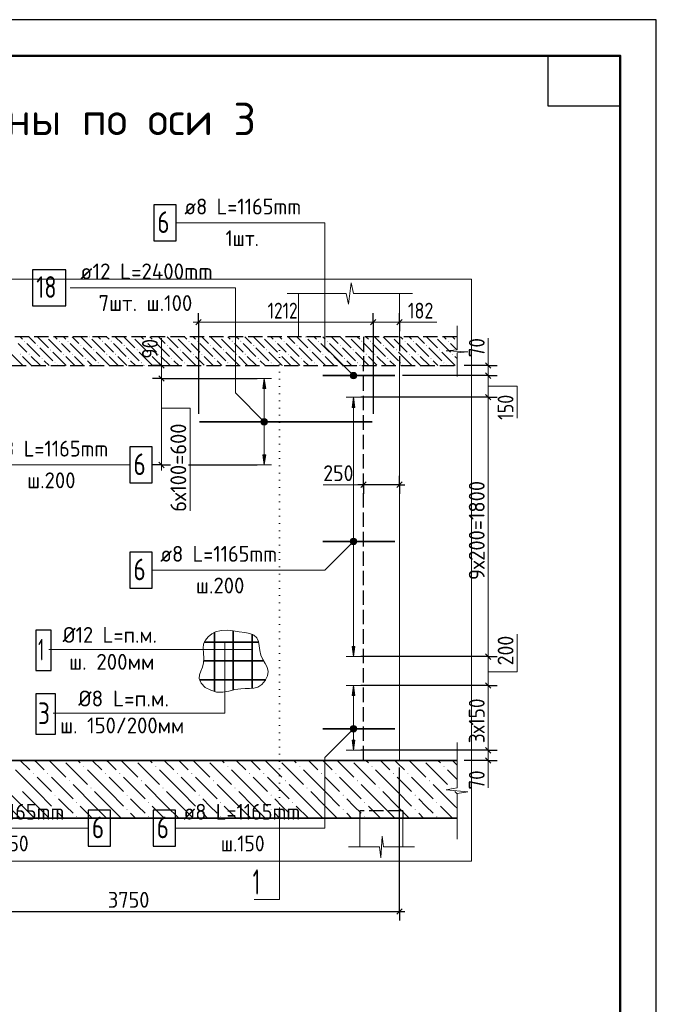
# Model space of a CAD drawing. Header units: millimetres. Extents: x 0 to 42000, y 0 to 29700.
# Tile 20 of 20: x 33162 to 42000, y 16035 to 29700. Entities that reach past the tile are written whole.
import ezdxf

# ---------------------------------------------------------------- set-up
doc = ezdxf.new("R2010")
doc.units = ezdxf.units.MM
doc.linetypes.add('______2', pattern=[270, 200, -70])
doc.linetypes.add('______9', pattern=[100, 0, -100])
for name, color, linetype, lineweight in [('Standard', 7, 'Continuous', 25), ('ЖБ Перекрытие верхний уровень', 7, '______2', 25), ('ЖБ Плита Фундамента верхний уровень', 7, 'Continuous', 35), ('Заголовок чертежа', 7, 'Continuous', 25), ('Позиционная метка линия выноска', 7, 'Continuous', 13), ('Позиционная метка номер позиции', 7, 'Continuous', 13), ('Примечания', 7, 'Continuous', 13), ('Сечения символ', 7, 'Continuous', 25), ('Стена обрамление П-обр.', 7, 'Continuous', 35)]:
    doc.layers.add(name, color=color, linetype=linetype, lineweight=lineweight)
doc.layers.add('Размерная выноска', color=7, linetype='Continuous')
doc.layers.add('Стена ДОП арматура У', color=7, linetype='Continuous', lineweight=35, true_color=0x5a2814)
doc.styles.add('ISOCPEUR', font='txt')

msp = doc.modelspace()

# ---------------------------------------------------------------- hatches: boundary and pattern name
at = {"layer": 'ЖБ Перекрытие верхний уровень', "linetype": 'Continuous', "lineweight": 18, "transparency": 33554687}
for points in [[(33525, 25297), (33528, 25300), (33535, 25300), (33538, 25297), (33532, 25291)], [(34125, 25297), (34128, 25300), (34135, 25300), (34138, 25297), (34132, 25291)], [(34725, 25297), (34728, 25300), (34735, 25300), (34738, 25297), (34732, 25291)], [(35325, 25297), (35328, 25300), (35335, 25300), (35338, 25297), (35332, 25291)], [(35925, 25297), (35928, 25300), (35935, 25300), (35938, 25297), (35932, 25291)], [(36525, 25297), (36528, 25300), (36535, 25300), (36538, 25297), (36532, 25291)], [(37125, 25297), (37128, 25300), (37135, 25300), (37138, 25297), (37132, 25291)], [(37725, 25297), (37728, 25300), (37735, 25300), (37738, 25297), (37732, 25291)], [(38325, 25297), (38328, 25300), (38335, 25300), (38338, 25297), (38332, 25291)], [(38925, 25297), (38928, 25300), (38935, 25300), (38938, 25297), (38932, 25291)], [(33225, 25237), (33232, 25244), (33238, 25237), (33232, 25231)], [(33405, 25177), (33412, 25184), (33418, 25177), (33412, 25171)], [(33705, 25237), (33712, 25244), (33718, 25237), (33712, 25231)], [(33825, 25237), (33832, 25244), (33838, 25237), (33832, 25231)], [(34005, 25177), (34012, 25184), (34018, 25177), (34012, 25171)], [(34305, 25237), (34312, 25244), (34318, 25237), (34312, 25231)], [(34425, 25237), (34432, 25244), (34438, 25237), (34432, 25231)], [(34605, 25177), (34612, 25184), (34618, 25177), (34612, 25171)], [(34905, 25237), (34912, 25244), (34918, 25237), (34912, 25231)], [(35025, 25237), (35032, 25244), (35038, 25237), (35032, 25231)], [(35205, 25177), (35212, 25184), (35218, 25177), (35212, 25171)], [(35505, 25237), (35512, 25244), (35518, 25237), (35512, 25231)], [(35625, 25237), (35632, 25244), (35638, 25237), (35632, 25231)], [(35805, 25177), (35812, 25184), (35818, 25177), (35812, 25171)], [(36105, 25237), (36112, 25244), (36118, 25237), (36112, 25231)], [(36225, 25237), (36232, 25244), (36238, 25237), (36232, 25231)], [(36405, 25177), (36412, 25184), (36418, 25177), (36412, 25171)], [(36705, 25237), (36712, 25244), (36718, 25237), (36712, 25231)], [(36825, 25237), (36832, 25244), (36838, 25237), (36832, 25231)], [(37005, 25177), (37012, 25184), (37018, 25177), (37012, 25171)], [(37305, 25237), (37312, 25244), (37318, 25237), (37312, 25231)], [(37425, 25237), (37432, 25244), (37438, 25237), (37432, 25231)], [(37605, 25177), (37612, 25184), (37618, 25177), (37612, 25171)], [(37905, 25237), (37912, 25244), (37918, 25237), (37912, 25231)], [(38025, 25237), (38032, 25244), (38038, 25237), (38032, 25231)], [(38205, 25177), (38212, 25184), (38218, 25177), (38212, 25171)], [(38505, 25237), (38512, 25244), (38518, 25237), (38512, 25231)], [(38625, 25237), (38632, 25244), (38638, 25237), (38632, 25231)], [(38805, 25177), (38812, 25184), (38818, 25177), (38812, 25171)], [(39105, 25237), (39112, 25244), (39118, 25237), (39112, 25231)], [(39225, 25237), (39232, 25244), (39233, 25242), (39233, 25232), (39232, 25231)], [(33165, 25057), (33172, 25064), (33178, 25057), (33172, 25051)], [(33285, 25057), (33292, 25064), (33298, 25057), (33292, 25051)], [(33585, 25117), (33592, 25124), (33598, 25117), (33592, 25111)], [(33765, 25057), (33772, 25064), (33778, 25057), (33772, 25051)], [(33885, 25057), (33892, 25064), (33898, 25057), (33892, 25051)], [(34185, 25117), (34192, 25124), (34198, 25117), (34192, 25111)], [(34365, 25057), (34372, 25064), (34378, 25057), (34372, 25051)], [(34485, 25057), (34492, 25064), (34498, 25057), (34492, 25051)], [(34785, 25117), (34792, 25124), (34798, 25117), (34792, 25111)], [(34965, 25057), (34972, 25064), (34978, 25057), (34972, 25051)], [(35085, 25057), (35092, 25064), (35098, 25057), (35092, 25051)], [(35385, 25117), (35392, 25124), (35398, 25117), (35392, 25111)], [(35565, 25057), (35572, 25064), (35578, 25057), (35572, 25051)], [(35685, 25057), (35692, 25064), (35698, 25057), (35692, 25051)], [(35985, 25117), (35992, 25124), (35998, 25117), (35992, 25111)], [(36165, 25057), (36172, 25064), (36178, 25057), (36172, 25051)], [(36285, 25057), (36292, 25064), (36298, 25057), (36292, 25051)], [(36585, 25117), (36592, 25124), (36598, 25117), (36592, 25111)], [(36765, 25057), (36772, 25064), (36778, 25057), (36772, 25051)], [(36885, 25057), (36892, 25064), (36898, 25057), (36892, 25051)], [(37185, 25117), (37192, 25124), (37198, 25117), (37192, 25111)], [(37365, 25057), (37372, 25064), (37378, 25057), (37372, 25051)], [(37485, 25057), (37492, 25064), (37498, 25057), (37492, 25051)], [(37785, 25117), (37792, 25124), (37798, 25117), (37792, 25111)], [(37965, 25057), (37972, 25064), (37978, 25057), (37972, 25051)], [(38085, 25057), (38092, 25064), (38098, 25057), (38092, 25051)], [(38385, 25117), (38392, 25124), (38398, 25117), (38392, 25111)], [(38565, 25057), (38572, 25064), (38578, 25057), (38572, 25051)], [(38685, 25057), (38692, 25064), (38698, 25057), (38692, 25051)], [(38985, 25117), (38992, 25124), (38998, 25117), (38992, 25111)], [(39165, 25057), (39172, 25064), (39178, 25057), (39172, 25051)], [(33465, 24997), (33472, 25004), (33478, 24997), (33472, 24991)], [(33645, 24937), (33652, 24944), (33658, 24937), (33652, 24931)], [(34065, 24997), (34072, 25004), (34078, 24997), (34072, 24991)], [(34245, 24937), (34252, 24944), (34258, 24937), (34252, 24931)], [(34665, 24997), (34672, 25004), (34678, 24997), (34672, 24991)], [(34845, 24937), (34852, 24944), (34858, 24937), (34852, 24931)], [(35265, 24997), (35272, 25004), (35278, 24997), (35272, 24991)], [(35445, 24937), (35452, 24944), (35458, 24937), (35452, 24931)], [(35865, 24997), (35872, 25004), (35878, 24997), (35872, 24991)], [(36045, 24937), (36052, 24944), (36058, 24937), (36052, 24931)], [(36465, 24997), (36472, 25004), (36478, 24997), (36472, 24991)], [(36645, 24937), (36652, 24944), (36658, 24937), (36652, 24931)], [(37065, 24997), (37072, 25004), (37078, 24997), (37072, 24991)], [(37245, 24937), (37252, 24944), (37258, 24937), (37252, 24931)], [(37665, 24997), (37672, 25004), (37678, 24997), (37672, 24991)], [(37845, 24937), (37852, 24944), (37858, 24937), (37852, 24931)], [(38265, 24997), (38272, 25004), (38278, 24997), (38272, 24991)], [(38445, 24937), (38452, 24944), (38458, 24937), (38452, 24931)], [(38865, 24997), (38872, 25004), (38878, 24997), (38872, 24991)], [(39045, 24937), (39052, 24944), (39058, 24937), (39052, 24931)]]:
    msp.add_hatch(color=7, dxfattribs=at).paths.add_polyline_path(points, flags=16)
at = {"layer": 'ЖБ Плита Фундамента верхний уровень', "linetype": 'Continuous', "lineweight": 18, "transparency": 33554687}
for points in [[(34045, 19337), (34052, 19344), (34058, 19337), (34052, 19331)], [(35045, 19337), (35052, 19344), (35058, 19337), (35052, 19331)], [(36045, 19337), (36052, 19344), (36058, 19337), (36052, 19331)], [(37045, 19337), (37052, 19344), (37058, 19337), (37052, 19331)], [(38045, 19337), (38052, 19344), (38058, 19337), (38052, 19331)], [(39045, 19337), (39052, 19344), (39058, 19337), (39052, 19331)], [(33345, 19237), (33352, 19244), (33358, 19237), (33352, 19231)], [(33545, 19237), (33552, 19244), (33558, 19237), (33552, 19231)], [(33845, 19137), (33852, 19144), (33858, 19137), (33852, 19131)], [(34345, 19237), (34352, 19244), (34358, 19237), (34352, 19231)], [(34545, 19237), (34552, 19244), (34558, 19237), (34552, 19231)], [(34845, 19137), (34852, 19144), (34858, 19137), (34852, 19131)], [(35345, 19237), (35352, 19244), (35358, 19237), (35352, 19231)], [(35545, 19237), (35552, 19244), (35558, 19237), (35552, 19231)], [(35845, 19137), (35852, 19144), (35858, 19137), (35852, 19131)], [(36345, 19237), (36352, 19244), (36358, 19237), (36352, 19231)], [(36545, 19237), (36552, 19244), (36558, 19237), (36552, 19231)], [(36845, 19137), (36852, 19144), (36858, 19137), (36852, 19131)], [(37345, 19237), (37352, 19244), (37358, 19237), (37352, 19231)], [(37545, 19237), (37552, 19244), (37558, 19237), (37552, 19231)], [(37845, 19137), (37852, 19144), (37858, 19137), (37852, 19131)], [(38345, 19237), (38352, 19244), (38358, 19237), (38352, 19231)], [(38545, 19237), (38552, 19244), (38558, 19237), (38552, 19231)], [(38845, 19137), (38852, 19144), (38858, 19137), (38852, 19131)], [(34145, 19037), (34152, 19044), (34158, 19037), (34152, 19031)], [(35145, 19037), (35152, 19044), (35158, 19037), (35152, 19031)], [(36145, 19037), (36152, 19044), (36158, 19037), (36152, 19031)], [(37145, 19037), (37152, 19044), (37158, 19037), (37152, 19031)], [(38145, 19037), (38152, 19044), (38158, 19037), (38152, 19031)], [(39145, 19037), (39152, 19044), (39158, 19037), (39152, 19031)], [(33645, 18937), (33652, 18944), (33658, 18937), (33652, 18931)], [(34645, 18937), (34652, 18944), (34658, 18937), (34652, 18931)], [(35645, 18937), (35652, 18944), (35658, 18937), (35652, 18931)], [(36645, 18937), (36652, 18944), (36658, 18937), (36652, 18931)], [(37645, 18937), (37652, 18944), (37658, 18937), (37652, 18931)], [(38645, 18937), (38652, 18944), (38658, 18937), (38652, 18931)], [(33645, 18737), (33652, 18744), (33658, 18737), (33652, 18731)], [(33945, 18837), (33952, 18844), (33958, 18837), (33952, 18831)], [(34645, 18737), (34652, 18744), (34658, 18737), (34652, 18731)], [(34945, 18837), (34952, 18844), (34958, 18837), (34952, 18831)], [(35645, 18737), (35652, 18744), (35658, 18737), (35652, 18731)], [(35945, 18837), (35952, 18844), (35958, 18837), (35952, 18831)], [(36645, 18737), (36652, 18744), (36658, 18737), (36652, 18731)], [(36945, 18837), (36952, 18844), (36958, 18837), (36952, 18831)], [(37645, 18737), (37652, 18744), (37658, 18737), (37652, 18731)], [(37945, 18837), (37952, 18844), (37958, 18837), (37952, 18831)], [(38645, 18737), (38652, 18744), (38658, 18737), (38652, 18731)], [(38945, 18837), (38952, 18844), (38958, 18837), (38952, 18831)], [(33945, 18637), (33952, 18644), (33958, 18637), (33952, 18631)], [(34945, 18637), (34952, 18644), (34958, 18637), (34952, 18631)], [(35945, 18637), (35952, 18644), (35958, 18637), (35952, 18631)], [(36945, 18637), (36952, 18644), (36958, 18637), (36952, 18631)], [(37945, 18637), (37952, 18644), (37958, 18637), (37952, 18631)], [(38945, 18637), (38952, 18644), (38958, 18637), (38952, 18631)]]:
    msp.add_hatch(color=7, dxfattribs=at).paths.add_polyline_path(points, flags=16)
at = {"layer": 'Позиционная метка линия выноска', "linetype": 'Continuous', "lineweight": 13, "transparency": 33554687}
for points in [[(37753, 24771), (37785, 24803), (37765, 24792)], [(37785, 24803), (37753, 24771), (37753, 24749)], [(37785, 24803), (37753, 24749), (37808, 24803)], [(37808, 24803), (37753, 24749), (37765, 24728)], [(37808, 24803), (37765, 24728), (37828, 24792)], [(37828, 24792), (37765, 24728), (37785, 24717)], [(37828, 24792), (37785, 24717), (37840, 24771)], [(37840, 24771), (37785, 24717), (37808, 24717)], [(37840, 24771), (37808, 24717), (37840, 24749)], [(37840, 24749), (37808, 24717), (37828, 24728)], [(36514, 24131), (36546, 24163), (36525, 24152)], [(36546, 24163), (36514, 24131), (36514, 24109)], [(36546, 24163), (36514, 24109), (36569, 24163)], [(36569, 24163), (36514, 24109), (36525, 24088)], [(36569, 24163), (36525, 24088), (36589, 24152)], [(36589, 24152), (36525, 24088), (36546, 24077)], [(36589, 24152), (36546, 24077), (36600, 24131)], [(36600, 24131), (36546, 24077), (36569, 24077)], [(36600, 24131), (36569, 24077), (36600, 24109)], [(36600, 24109), (36569, 24077), (36589, 24088)], [(37753, 22471), (37828, 22428), (37765, 22492)], [(37753, 22449), (37808, 22417), (37753, 22471)], [(37753, 22471), (37808, 22417), (37828, 22428)], [(37785, 22417), (37753, 22449), (37765, 22428)], [(37753, 22449), (37785, 22417), (37808, 22417)], [(37765, 22492), (37840, 22449), (37785, 22503)], [(37765, 22492), (37828, 22428), (37840, 22449)], [(37785, 22503), (37840, 22449), (37840, 22471)], [(37785, 22503), (37840, 22471), (37808, 22503)], [(37808, 22503), (37840, 22471), (37828, 22492)], [(37753, 19871), (37828, 19828), (37765, 19892)], [(37753, 19849), (37808, 19817), (37753, 19871)], [(37753, 19871), (37808, 19817), (37828, 19828)], [(37785, 19817), (37753, 19849), (37765, 19828)], [(37753, 19849), (37785, 19817), (37808, 19817)], [(37765, 19892), (37840, 19849), (37785, 19903)], [(37765, 19892), (37828, 19828), (37840, 19849)], [(37785, 19903), (37840, 19849), (37840, 19871)], [(37785, 19903), (37840, 19871), (37808, 19903)], [(37808, 19903), (37840, 19871), (37828, 19892)]]:
    msp.add_hatch(color=7, dxfattribs=at).paths.add_polyline_path(points)
at = {"layer": 'Стена ДОП арматура У', "linetype": 'Continuous', "lineweight": 13, "transparency": 33554687}
msp.add_hatch(color=7, dxfattribs=at).paths.add_polyline_path([(36577, 24580), (36557, 24720), (36537, 24580)])
msp.add_hatch(color=7, dxfattribs=at).paths.add_polyline_path([(36577, 23660), (36557, 23520), (36537, 23660)], flags=16)
at = {"layer": 'Стена обрамление П-обр.', "linetype": 'Continuous', "lineweight": 13, "transparency": 33554687}
for points in [[(37816, 24320), (37796, 24460), (37776, 24320)], [(37816, 20320), (37796, 20460), (37776, 20320)]]:
    msp.add_hatch(color=7, dxfattribs=at).paths.add_polyline_path(points)
for points in [[(37816, 21000), (37796, 20860), (37776, 21000)], [(37816, 19700), (37796, 19560), (37776, 19700)]]:
    msp.add_hatch(color=7, dxfattribs=at).paths.add_polyline_path(points, flags=16)

# ---------------------------------------------------------------- linework, layer by layer
at = {"layer": 'Standard', "color": 7, "linetype": 'Continuous', "lineweight": 35, "transparency": 33554687}
for p, q in [((41500, 27600), (41500, 20500)), ((41500, 27200), (41500, 20100))]:
    msp.add_line(p, q, dxfattribs=at)
at = {"layer": 'Standard', "color": 7, "linetype": 'Continuous', "lineweight": 50, "transparency": 33554687}
msp.add_line((41500, 27100), (41500, 23200), dxfattribs=at)
at = {"layer": 'Standard', "color": 7, "linetype": 'Continuous', "lineweight": 13, "transparency": 33554687}
for p, q in [((37728, 25750), (37763, 26050)), ((37763, 26050), (37798, 25900)), ((36875, 25900), (37693, 25900)), ((37693, 25900), (37728, 25750)), ((37798, 25900), (38615, 25900)), ((38615, 25900), (38615, 25900)), ((35645, 25502), (35570, 25502)), ((35645, 25502), (38069, 25502)), ((38069, 25502), (38433, 25502)), ((38433, 25502), (38508, 25502)), ((39233, 25449), (39233, 25120)), ((39233, 25120), (39083, 25106)), ((39083, 25106), (39383, 25092)), ((39383, 25092), (39233, 25078)), ((39233, 25078), (39233, 24749)), ((35129, 24900), (35129, 24975)), ((35129, 24900), (35129, 24720)), ((39667, 24900), (39667, 24975)), ((39233, 24749), (39233, 24749)), ((39667, 24460), (39667, 20860)), ((35129, 23520), (35129, 23445)), ((39667, 20860), (39667, 20460)), ((39667, 20460), (39667, 19560)), ((39233, 19669), (39233, 19039)), ((39667, 19560), (39667, 19420)), ((39667, 19420), (39667, 19345)), ((39233, 19039), (39083, 19012)), ((39083, 19012), (39383, 18985)), ((39383, 18985), (39233, 18959)), ((39233, 18959), (39233, 18329)), ((38176, 18070), (38194, 18370)), ((38194, 18370), (38212, 18220)), ((39233, 18329), (39233, 18329)), ((37725, 18220), (38157, 18220)), ((38157, 18220), (38176, 18070)), ((38212, 18220), (38645, 18220)), ((38645, 18220), (38645, 18220))]:
    msp.add_line(p, q, dxfattribs=at)
at = {"layer": 'Standard', "color": 7, "linetype": 'Continuous', "lineweight": 18, "transparency": 33554687}
for p, q in [((37033, 25900), (37033, 25300)), ((38433, 25900), (38433, 25300)), ((38433, 24900), (38433, 19420)), ((37883, 18620), (37883, 18220)), ((38483, 18620), (38483, 18220))]:
    msp.add_line(p, q, dxfattribs=at)
at = {"layer": 'Standard', "color": 7, "linetype": 'Continuous', "lineweight": -3, "transparency": 33554687}
for p, q in [((35645, 25502), (35645, 25627)), ((38069, 25502), (38069, 25627)), ((38433, 25502), (38433, 25627)), ((35645, 25502), (35645, 25377)), ((35645, 25502), (35645, 24232)), ((38069, 25502), (38069, 25377)), ((38069, 25502), (38069, 24232)), ((38433, 25502), (38433, 25377)), ((38433, 25502), (38433, 25400)), ((35129, 24900), (35004, 24900)), ((35129, 24900), (35254, 24900)), ((35129, 24900), (35274, 24900)), ((39667, 24900), (39542, 24900)), ((39667, 24900), (39792, 24900)), ((39667, 24760), (39542, 24760)), ((39667, 24760), (39792, 24760)), ((35129, 24720), (35004, 24720)), ((35129, 24720), (35254, 24720)), ((39667, 24460), (39542, 24460)), ((39667, 24460), (39792, 24460)), ((35129, 23520), (35004, 23520)), ((35129, 23520), (35254, 23520)), ((35129, 23520), (35221, 23520)), ((35507, 23520), (36457, 23520)), ((37933, 23246), (37933, 23371)), ((38433, 23246), (38433, 23371)), ((37933, 23246), (37858, 23246)), ((37933, 23246), (37933, 23121)), ((37933, 23246), (37933, 23246)), ((38433, 23246), (37933, 23246)), ((38433, 23246), (38433, 23121)), ((38433, 23246), (38433, 23246)), ((38433, 23246), (38508, 23246)), ((39667, 20860), (39542, 20860)), ((39667, 20860), (39792, 20860)), ((39667, 20460), (39542, 20460)), ((39667, 20460), (39792, 20460)), ((39667, 19560), (39542, 19560)), ((39667, 19560), (39792, 19560)), ((39667, 19420), (39542, 19420)), ((39667, 19420), (39792, 19420)), ((38433, 17325), (38433, 19320)), ((38433, 17325), (38433, 17450)), ((30933, 17325), (38433, 17325)), ((38433, 17325), (38433, 17200)), ((38433, 17325), (38508, 17325))]:
    msp.add_line(p, q, dxfattribs=at)
at = {"layer": 'Standard', "color": 7, "linetype": 'Continuous', "lineweight": 25, "transparency": 33554687}
for p, q in [((35608, 25464), (35683, 25539)), ((38032, 25464), (38107, 25539)), ((38396, 25464), (38471, 25539)), ((35092, 24938), (35167, 24862)), ((39629, 24938), (39704, 24862)), ((35092, 24758), (35167, 24682)), ((39629, 24797), (39704, 24722)), ((39629, 24497), (39704, 24422)), ((35092, 23558), (35167, 23482)), ((37971, 23284), (37896, 23209)), ((38471, 23284), (38396, 23209)), ((39629, 20897), (39704, 20822)), ((39629, 20497), (39704, 20422)), ((39629, 19597), (39704, 19522)), ((39629, 19458), (39704, 19382)), ((38396, 17287), (38471, 17362))]:
    msp.add_line(p, q, dxfattribs=at)
for points in [[(0, 0), (42000, 0), (42000, 29700), (0, 29700), (0, 0)], [(41500, 29200), (41500, 28500), (40500, 28500), (40500, 29200), (41500, 29200)]]:
    msp.add_lwpolyline(points, close=True, dxfattribs=at)
at = {"layer": 'Standard', "color": 7, "linetype": 'Continuous', "lineweight": 50, "transparency": 33554687}
msp.add_lwpolyline([(2000, 29200), (41500, 29200), (41500, 500), (2000, 500), (2000, 29200)], close=True, dxfattribs=at)
at = {"layer": 'Standard', "color": 7, "linetype": 'Continuous', "lineweight": 13, "transparency": 33554687}
for points in [[(41500, 29200), (14180, 29200), (14180, 6000), (41500, 6000), (41500, 29200)], [(39667, 24900), (39667, 24821), (39667, 24821), (39667, 24760)], [(39667, 24760), (39667, 24489), (39667, 24489), (39667, 24460)], [(35129, 24720), (35129, 24677), (35129, 24677), (35129, 23520)]]:
    msp.add_lwpolyline(points, dxfattribs=at)
at = {"layer": 'Standard', "color": 254, "linetype": 'Continuous', "lineweight": 18, "true_color": 0xc4c4ff, "transparency": 33554687}
msp.add_lwpolyline([(27911, 18020), (39433, 18020), (39433, 26100), (27911, 26100), (27911, 18020)], dxfattribs=at)
at = {"layer": 'Standard', "color": 7, "linetype": 'Continuous', "lineweight": -3, "transparency": 33554687}
for points in [[(39667, 24900), (39658, 24900), (39658, 24900), (39650, 24900), (39650, 24900), (39650, 24900), (39650, 24900), (39650, 24900), (39650, 24900), (39333, 24900)], [(39667, 24760), (39650, 24760), (39650, 24760), (39650, 24760), (39650, 24760), (39650, 24760), (39650, 24760), (38477, 24760)], [(35129, 24720), (35157, 24720), (35157, 24720), (36457, 24720)], [(39667, 24460), (39650, 24460), (39650, 24460), (39650, 24460), (39650, 24460), (39650, 24460), (39650, 24460), (37896, 24460)], [(39667, 20860), (39650, 20860), (39650, 20860), (39650, 20860), (39650, 20860), (37896, 20860)], [(39667, 20460), (39650, 20460), (39650, 20460), (39650, 20460), (39650, 20460), (37896, 20460)], [(39667, 19560), (39650, 19560), (39650, 19560), (37896, 19560)], [(39667, 19420), (39650, 19420), (39650, 19420), (39333, 19420)]]:
    msp.add_lwpolyline(points, dxfattribs=at)
at = {"layer": 'ЖБ Перекрытие верхний уровень', "color": 7, "linetype": '______2', "lineweight": 25, "transparency": 33554687}
for p, q in [((39233, 25300), (31433, 25300)), ((31433, 24900), (39233, 24900))]:
    msp.add_line(p, q, dxfattribs=at)
at = {"layer": 'ЖБ Перекрытие верхний уровень', "color": 9, "linetype": 'Continuous', "lineweight": 18, "true_color": 0xc7c7c7, "transparency": 33554687}
for p, q in [((33169, 25300), (33202, 25267)), ((33289, 25300), (33382, 25207)), ((33409, 25300), (33562, 25147)), ((33649, 25300), (33682, 25267)), ((33769, 25300), (33802, 25267)), ((33889, 25300), (33982, 25207)), ((34009, 25300), (34162, 25147)), ((34249, 25300), (34282, 25267)), ((34369, 25300), (34402, 25267)), ((34489, 25300), (34582, 25207)), ((34609, 25300), (34762, 25147)), ((34849, 25300), (34882, 25267)), ((34969, 25300), (35002, 25267)), ((35089, 25300), (35182, 25207)), ((35209, 25300), (35362, 25147)), ((35449, 25300), (35482, 25267)), ((35569, 25300), (35602, 25267)), ((35689, 25300), (35782, 25207)), ((35809, 25300), (35962, 25147)), ((36049, 25300), (36082, 25267)), ((36169, 25300), (36202, 25267)), ((36289, 25300), (36382, 25207)), ((36409, 25300), (36562, 25147)), ((36649, 25300), (36682, 25267)), ((36769, 25300), (36802, 25267)), ((36889, 25300), (36982, 25207)), ((37009, 25300), (37162, 25147)), ((37249, 25300), (37282, 25267)), ((37369, 25300), (37402, 25267)), ((37489, 25300), (37582, 25207)), ((37609, 25300), (37762, 25147)), ((37849, 25300), (37882, 25267)), ((37969, 25300), (38002, 25267)), ((38089, 25300), (38182, 25207)), ((38209, 25300), (38362, 25147)), ((38449, 25300), (38482, 25267)), ((38569, 25300), (38602, 25267)), ((38689, 25300), (38782, 25207)), ((38809, 25300), (38962, 25147)), ((39049, 25300), (39082, 25267)), ((39169, 25300), (39202, 25267)), ((33202, 25147), (33142, 25207)), ((33262, 25087), (33202, 25147)), ((33262, 25207), (33442, 25027)), ((33442, 25147), (33622, 24967)), ((33562, 25267), (33742, 25087)), ((33802, 25147), (33742, 25207)), ((33862, 25087), (33802, 25147)), ((33862, 25207), (34042, 25027)), ((34042, 25147), (34222, 24967)), ((34162, 25267), (34342, 25087)), ((34402, 25147), (34342, 25207)), ((34462, 25087), (34402, 25147)), ((34462, 25207), (34642, 25027)), ((34642, 25147), (34822, 24967)), ((34762, 25267), (34942, 25087)), ((35002, 25147), (34942, 25207)), ((35062, 25087), (35002, 25147)), ((35062, 25207), (35242, 25027)), ((35242, 25147), (35422, 24967)), ((35362, 25267), (35542, 25087)), ((35602, 25147), (35542, 25207)), ((35662, 25087), (35602, 25147)), ((35662, 25207), (35842, 25027)), ((35842, 25147), (36022, 24967)), ((35962, 25267), (36142, 25087)), ((36202, 25147), (36142, 25207)), ((36262, 25087), (36202, 25147)), ((36262, 25207), (36442, 25027)), ((36442, 25147), (36622, 24967)), ((36562, 25267), (36742, 25087)), ((36802, 25147), (36742, 25207)), ((36862, 25087), (36802, 25147)), ((36862, 25207), (37042, 25027)), ((37042, 25147), (37222, 24967)), ((37162, 25267), (37342, 25087)), ((37402, 25147), (37342, 25207)), ((37462, 25087), (37402, 25147)), ((37462, 25207), (37642, 25027)), ((37642, 25147), (37822, 24967)), ((37762, 25267), (37942, 25087)), ((38002, 25147), (37942, 25207)), ((38062, 25087), (38002, 25147)), ((38062, 25207), (38242, 25027)), ((38242, 25147), (38422, 24967)), ((38362, 25267), (38542, 25087)), ((38602, 25147), (38542, 25207)), ((38662, 25087), (38602, 25147)), ((38662, 25207), (38842, 25027)), ((38842, 25147), (39022, 24967)), ((38962, 25267), (39142, 25087)), ((39202, 25147), (39142, 25207)), ((39233, 25116), (39202, 25147)), ((33202, 24907), (33022, 25087)), ((33202, 25027), (33322, 24907)), ((33322, 25027), (33449, 24900)), ((33802, 24907), (33622, 25087)), ((33802, 25027), (33922, 24907)), ((33922, 25027), (34049, 24900)), ((34402, 24907), (34222, 25087)), ((34402, 25027), (34522, 24907)), ((34522, 25027), (34649, 24900)), ((35002, 24907), (34822, 25087)), ((35002, 25027), (35122, 24907)), ((35122, 25027), (35249, 24900)), ((35602, 24907), (35422, 25087)), ((35602, 25027), (35722, 24907)), ((35722, 25027), (35849, 24900)), ((36202, 24907), (36022, 25087)), ((36202, 25027), (36322, 24907)), ((36322, 25027), (36449, 24900)), ((36802, 24907), (36622, 25087)), ((36802, 25027), (36922, 24907)), ((36922, 25027), (37049, 24900)), ((37402, 24907), (37222, 25087)), ((37402, 25027), (37522, 24907)), ((37522, 25027), (37649, 24900)), ((38002, 24907), (37822, 25087)), ((38002, 25027), (38122, 24907)), ((38122, 25027), (38249, 24900)), ((38602, 24907), (38422, 25087)), ((38602, 25027), (38722, 24907)), ((38722, 25027), (38849, 24900)), ((39202, 24907), (39022, 25087)), ((39202, 25027), (39233, 24996)), ((33202, 24907), (33209, 24900)), ((33569, 24900), (33502, 24967)), ((33682, 24907), (33689, 24900)), ((33802, 24907), (33809, 24900)), ((34169, 24900), (34102, 24967)), ((34282, 24907), (34289, 24900)), ((34402, 24907), (34409, 24900)), ((34769, 24900), (34702, 24967)), ((34882, 24907), (34889, 24900)), ((35002, 24907), (35009, 24900)), ((35369, 24900), (35302, 24967)), ((35482, 24907), (35489, 24900)), ((35602, 24907), (35609, 24900)), ((35969, 24900), (35902, 24967)), ((36082, 24907), (36089, 24900)), ((36202, 24907), (36209, 24900)), ((36569, 24900), (36502, 24967)), ((36682, 24907), (36689, 24900)), ((36802, 24907), (36809, 24900)), ((37169, 24900), (37102, 24967)), ((37282, 24907), (37289, 24900)), ((37402, 24907), (37409, 24900)), ((37769, 24900), (37702, 24967)), ((37882, 24907), (37889, 24900)), ((38002, 24907), (38009, 24900)), ((38369, 24900), (38302, 24967)), ((38482, 24907), (38489, 24900)), ((38602, 24907), (38609, 24900)), ((38969, 24900), (38902, 24967)), ((39082, 24907), (39089, 24900)), ((39202, 24907), (39209, 24900))]:
    msp.add_line(p, q, dxfattribs=at)
at = {"layer": 'ЖБ Плита Фундамента верхний уровень', "color": 7, "linetype": 'Continuous', "lineweight": 35, "transparency": 33554687}
for p, q in [((39233, 19420), (31433, 19420)), ((30433, 18620), (39233, 18620))]:
    msp.add_line(p, q, dxfattribs=at)
at = {"layer": 'ЖБ Плита Фундамента верхний уровень', "color": 252, "linetype": 'Continuous', "lineweight": 18, "true_color": 0x8f8f8f, "transparency": 33554687}
for p, q in [((33169, 19420), (33302, 19287)), ((33402, 19387), (33369, 19420)), ((33569, 19420), (33802, 19187)), ((33969, 19420), (34002, 19387)), ((34169, 19420), (34302, 19287)), ((34402, 19387), (34369, 19420)), ((34569, 19420), (34802, 19187)), ((34969, 19420), (35002, 19387)), ((35169, 19420), (35302, 19287)), ((35402, 19387), (35369, 19420)), ((35569, 19420), (35802, 19187)), ((35969, 19420), (36002, 19387)), ((36169, 19420), (36302, 19287)), ((36402, 19387), (36369, 19420)), ((36569, 19420), (36802, 19187)), ((36969, 19420), (37002, 19387)), ((37169, 19420), (37302, 19287)), ((37402, 19387), (37369, 19420)), ((37569, 19420), (37802, 19187)), ((37969, 19420), (38002, 19387)), ((38169, 19420), (38302, 19287)), ((38402, 19387), (38369, 19420)), ((38569, 19420), (38802, 19187)), ((38969, 19420), (39002, 19387)), ((39169, 19420), (39233, 19356)), ((33402, 18987), (33102, 19287)), ((33502, 19287), (33402, 19387)), ((33802, 19387), (34102, 19087)), ((34402, 18987), (34102, 19287)), ((34502, 19287), (34402, 19387)), ((34802, 19387), (35102, 19087)), ((35402, 18987), (35102, 19287)), ((35502, 19287), (35402, 19387)), ((35802, 19387), (36102, 19087)), ((36402, 18987), (36102, 19287)), ((36502, 19287), (36402, 19387)), ((36802, 19387), (37102, 19087)), ((37402, 18987), (37102, 19287)), ((37502, 19287), (37402, 19387)), ((37802, 19387), (38102, 19087)), ((38402, 18987), (38102, 19287)), ((38502, 19287), (38402, 19387)), ((38802, 19387), (39102, 19087)), ((39233, 19156), (39102, 19287)), ((33402, 19187), (33602, 18987)), ((33602, 19187), (33902, 18887)), ((34402, 19187), (34602, 18987)), ((34602, 19187), (34902, 18887)), ((35402, 19187), (35602, 18987)), ((35602, 19187), (35902, 18887)), ((36402, 19187), (36602, 18987)), ((36602, 19187), (36902, 18887)), ((37402, 19187), (37602, 18987)), ((37602, 19187), (37902, 18887)), ((38402, 19187), (38602, 18987)), ((38602, 19187), (38902, 18887)), ((33202, 18787), (32902, 19087)), ((34202, 18787), (33902, 19087)), ((35202, 18787), (34902, 19087)), ((36202, 18787), (35902, 19087)), ((37202, 18787), (36902, 19087)), ((38202, 18787), (37902, 19087)), ((39202, 18787), (38902, 19087)), ((33202, 18987), (33402, 18787)), ((33402, 18987), (33602, 18787)), ((33802, 18787), (33702, 18887)), ((34202, 18987), (34402, 18787)), ((34402, 18987), (34602, 18787)), ((34802, 18787), (34702, 18887)), ((35202, 18987), (35402, 18787)), ((35402, 18987), (35602, 18787)), ((35802, 18787), (35702, 18887)), ((36202, 18987), (36402, 18787)), ((36402, 18987), (36602, 18787)), ((36802, 18787), (36702, 18887)), ((37202, 18987), (37402, 18787)), ((37402, 18987), (37602, 18787)), ((37802, 18787), (37702, 18887)), ((38202, 18987), (38402, 18787)), ((38402, 18987), (38602, 18787)), ((38802, 18787), (38702, 18887)), ((39202, 18987), (39233, 18956)), ((33002, 18787), (33169, 18620)), ((33202, 18787), (33369, 18620)), ((33402, 18787), (33569, 18620)), ((33902, 18687), (33802, 18787)), ((34002, 18787), (34169, 18620)), ((34202, 18787), (34369, 18620)), ((34402, 18787), (34569, 18620)), ((34902, 18687), (34802, 18787)), ((35002, 18787), (35169, 18620)), ((35202, 18787), (35369, 18620)), ((35402, 18787), (35569, 18620)), ((35902, 18687), (35802, 18787)), ((36002, 18787), (36169, 18620)), ((36202, 18787), (36369, 18620)), ((36402, 18787), (36569, 18620)), ((36902, 18687), (36802, 18787)), ((37002, 18787), (37169, 18620)), ((37202, 18787), (37369, 18620)), ((37402, 18787), (37569, 18620)), ((37902, 18687), (37802, 18787)), ((38002, 18787), (38169, 18620)), ((38202, 18787), (38369, 18620)), ((38402, 18787), (38569, 18620)), ((38902, 18687), (38802, 18787)), ((39002, 18787), (39169, 18620)), ((39202, 18787), (39233, 18756)), ((33702, 18687), (33769, 18620)), ((34702, 18687), (34769, 18620)), ((35702, 18687), (35769, 18620)), ((36702, 18687), (36769, 18620)), ((37702, 18687), (37769, 18620)), ((38702, 18687), (38769, 18620))]:
    msp.add_line(p, q, dxfattribs=at)
at = {"layer": 'Позиционная метка линия выноска', "color": 7, "linetype": 'Continuous', "lineweight": 13, "transparency": 33554687}
for p, q in [((37765, 24792), (37765, 24792)), ((37828, 24792), (37828, 24792)), ((37765, 24728), (37765, 24728)), ((37828, 24728), (37828, 24728)), ((36525, 24152), (36525, 24152)), ((36525, 24088), (36525, 24088)), ((36589, 24152), (36589, 24152)), ((36589, 24088), (36589, 24088)), ((37765, 22492), (37765, 22492)), ((37765, 22428), (37765, 22428)), ((37828, 22492), (37828, 22492)), ((37828, 22428), (37828, 22428)), ((37765, 19892), (37765, 19892)), ((37765, 19828), (37765, 19828)), ((37828, 19892), (37828, 19892)), ((37828, 19828), (37828, 19828))]:
    msp.add_line(p, q, dxfattribs=at)
for points in [[(35332, 26880), (37396, 26880), (37396, 25160), (37796, 24760)], [(33861, 25980), (36157, 25980), (36157, 24520), (36557, 24120)], [(34692, 23520), (32074, 23520), (32074, 22860), (31674, 22460)], [(35010, 22060), (37396, 22060), (37796, 22460)], [(34114, 18480), (32074, 18480), (32074, 19460), (31674, 19860)], [(35324, 18480), (37396, 18480), (37396, 19460), (37796, 19860)]]:
    msp.add_lwpolyline(points, dxfattribs=at)
for centre in [(37796, 24760), (36557, 24120), (37796, 22460), (37796, 19860)]:
    msp.add_circle(centre, 45, dxfattribs=at)
at = {"layer": 'Позиционная метка номер позиции', "color": 7, "linetype": 'Continuous', "lineweight": 35, "transparency": 33554687}
for p, q in [((35866, 21198), (35866, 20375)), ((36127, 21219), (36127, 20396)), ((35724, 21061), (36479, 21061)), ((36388, 21171), (36388, 20418)), ((35719, 20801), (36547, 20801)), ((35656, 20540), (36578, 20540))]:
    msp.add_line(p, q, dxfattribs=at)
at = {"layer": 'Позиционная метка номер позиции', "color": 7, "linetype": 'Continuous', "lineweight": 25, "transparency": 33554687}
for points in [[(33387, 20667), (33597, 20667), (33597, 21227), (33387, 21227), (33387, 20667)], [(33387, 19784), (33657, 19784), (33657, 20344), (33387, 20344), (33387, 19784)]]:
    msp.add_lwpolyline(points, dxfattribs=at)
at = {"layer": 'Позиционная метка номер позиции', "color": 7, "linetype": '______2', "lineweight": 13, "transparency": 33554687}
msp.add_lwpolyline([(36210, 21204), (36126, 21219), (36042, 21228), (35961, 21225), (35881, 21204), (35827, 21176), (35778, 21137), (35739, 21091), (35715, 21038), (35708, 20975), (35713, 20909), (35719, 20841), (35715, 20772), (35699, 20716), (35676, 20660), (35658, 20606), (35653, 20555), (35680, 20490), (35738, 20434), (35814, 20393), (35896, 20369), (35984, 20367), (36067, 20382), (36149, 20402), (36233, 20415), (36292, 20416), (36352, 20416), (36410, 20421), (36467, 20437), (36524, 20475), (36571, 20530), (36602, 20592), (36611, 20656), (36596, 20713), (36568, 20767), (36535, 20822), (36508, 20881), (36494, 20945), (36486, 21011), (36476, 21072), (36455, 21122), (36413, 21159), (36355, 21182), (36285, 21195), (36210, 21204)], dxfattribs=at)
at = {"layer": 'Позиционная метка номер позиции', "color": 7, "linetype": 'Continuous', "lineweight": 13, "transparency": 33554687}
for points in [[(33627, 20074), (36009, 20074), (36009, 21061)], [(33566, 20957), (34993, 20957), (36388, 20957)]]:
    msp.add_lwpolyline(points, dxfattribs=at)
at = {"layer": 'Примечания', "color": 253, "linetype": '______2', "lineweight": -3, "true_color": 0xababab, "transparency": 33554687}
for p, q in [((37933, 25300), (37933, 24900)), ((38433, 25300), (38433, 24900)), ((37933, 19420), (37933, 24900)), ((37883, 18720), (37883, 18620)), ((38483, 18720), (37883, 18720)), ((38483, 18720), (38483, 18620))]:
    msp.add_line(p, q, dxfattribs=at)
at = {"layer": 'Размерная выноска', "color": 7, "linetype": 'Continuous', "lineweight": 13, "transparency": 33554687}
for p, q in [((38433, 25502), (38953, 25502)), ((35129, 24900), (35129, 25280)), ((39667, 24900), (39667, 25280)), ((37933, 23246), (37373, 23246)), ((39667, 19420), (39667, 19040))]:
    msp.add_line(p, q, dxfattribs=at)
for points in [[(39667, 24612), (40067, 24612), (40067, 24169)], [(35129, 24308), (35529, 24308), (35529, 22885)], [(39667, 20650), (40067, 20650), (40067, 21173)]]:
    msp.add_lwpolyline(points, dxfattribs=at)
at = {"layer": 'Сечения символ', "color": 7, "linetype": '______9', "lineweight": 13, "transparency": 33554687}
msp.add_line((36767, 25110), (36767, 18766), dxfattribs=at)
at = {"layer": 'Сечения символ', "color": 7, "linetype": 'Continuous', "lineweight": 13, "transparency": 33554687}
msp.add_lwpolyline([(36767, 18766), (36767, 17490), (36417, 17490)], dxfattribs=at)
at = {"layer": 'Стена ДОП арматура У', "color": 251, "linetype": 'Continuous', "lineweight": 13, "true_color": 0x494949, "transparency": 33554687}
for p, q in [((36557, 24720), (36457, 24720)), ((36557, 24720), (36537, 24580)), ((36577, 24580), (36557, 24720)), ((36557, 24720), (36657, 24720)), ((36557, 24720), (36557, 24720)), ((36537, 24580), (36577, 24580)), ((36557, 23660), (36557, 24580)), ((36557, 23520), (36537, 23660)), ((36537, 23660), (36577, 23660)), ((36577, 23660), (36557, 23520)), ((36557, 23520), (36457, 23520)), ((36557, 23520), (36657, 23520)), ((36557, 23520), (36557, 23520))]:
    msp.add_line(p, q, dxfattribs=at)
at = {"layer": 'Стена ДОП арматура У', "color": 19, "linetype": 'Continuous', "lineweight": 35, "true_color": 0x5a2814, "transparency": 33554687}
msp.add_line((38057, 24120), (35657, 24120), dxfattribs=at)
at = {"layer": 'Стена ДОП арматура У', "color": 7, "linetype": 'Continuous', "lineweight": 25, "transparency": 33554687}
msp.add_lwpolyline([(33341, 25730), (33801, 25730), (33801, 26230), (33341, 26230), (33341, 25730)], dxfattribs=at)
at = {"layer": 'Стена обрамление П-обр.', "color": 7, "linetype": 'Continuous', "lineweight": 35, "transparency": 33554687}
for p, q in [((38369, 24760), (37369, 24760)), ((38369, 22460), (37369, 22460)), ((38369, 19860), (37369, 19860))]:
    msp.add_line(p, q, dxfattribs=at)
at = {"layer": 'Стена обрамление П-обр.', "color": 251, "linetype": 'Continuous', "lineweight": 13, "true_color": 0x494949, "transparency": 33554687}
for p, q in [((37796, 24460), (37696, 24460)), ((37796, 24460), (37776, 24320)), ((37816, 24320), (37796, 24460)), ((37796, 24460), (37896, 24460)), ((37796, 24460), (37796, 24460)), ((37776, 24320), (37816, 24320)), ((37796, 21000), (37796, 24320)), ((37796, 20860), (37776, 21000)), ((37776, 21000), (37816, 21000)), ((37816, 21000), (37796, 20860)), ((37796, 20860), (37696, 20860)), ((37796, 20860), (37896, 20860)), ((37796, 20860), (37796, 20860)), ((37796, 20460), (37696, 20460)), ((37796, 20460), (37776, 20320)), ((37816, 20320), (37796, 20460)), ((37796, 20460), (37896, 20460)), ((37796, 20460), (37796, 20460)), ((37776, 20320), (37816, 20320)), ((37796, 19700), (37796, 20320)), ((37796, 19560), (37776, 19700)), ((37776, 19700), (37816, 19700)), ((37816, 19700), (37796, 19560)), ((37796, 19560), (37696, 19560)), ((37796, 19560), (37896, 19560)), ((37796, 19560), (37796, 19560))]:
    msp.add_line(p, q, dxfattribs=at)
at = {"layer": 'Стена обрамление П-обр.', "color": 7, "linetype": 'Continuous', "lineweight": 25, "transparency": 33554687}
for points in [[(35022, 26630), (35332, 26630), (35332, 27130), (35022, 27130), (35022, 26630)], [(34692, 23270), (35002, 23270), (35002, 23770), (34692, 23770), (34692, 23270)], [(34692, 21810), (35002, 21810), (35002, 22310), (34692, 22310), (34692, 21810)], [(34114, 18230), (34424, 18230), (34424, 18730), (34114, 18730), (34114, 18230)], [(35014, 18230), (35324, 18230), (35324, 18730), (35014, 18730), (35014, 18230)]]:
    msp.add_lwpolyline(points, dxfattribs=at)

# ---------------------------------------------------------------- texts
at = {"layer": 'Standard', "color": 7, "linetype": 'Continuous', "lineweight": 25, "transparency": 33554687, "char_height": 220, "attachment_point": 7, "style": 'ISOCPEUR'}
for s, insert, width in [('\\W0.80;1212', (36604, 25552), 615.71), ('\\W0.83;182', (38551, 25552), 508.57), ('\\W0.91;250', (37376, 23296), 562), ('\\W0.93;3750', (34386, 17375), 718.09)]:
    msp.add_mtext(s, dxfattribs=dict(at, insert=insert, width=width))
at = {"layer": 'Standard', "color": 7, "linetype": 'Continuous', "lineweight": 25, "transparency": 33554687, "char_height": 220, "attachment_point": 7, "rotation": 90, "style": 'ISOCPEUR'}
for s, insert, width in [('\\W0.87;70', (39617, 25016), 403.93), ('\\W0.87;90', (35079, 24997), 403.92), ('\\W0.83;150', (40017, 24145), 508.56), ('\\W0.94;6х100=600', (35474, 22870), 1444.18), ('\\W0.94;9х200=1800', (39617, 21923), 1598.72), ('\\W0.91;200', (40017, 20739), 562), ('\\W0.89;3х150', (39617, 19658), 823.55), ('\\W0.87;70', (39617, 19016), 403.93)]:
    msp.add_mtext(s, dxfattribs=dict(at, insert=insert, width=width))
at = {"layer": 'Заголовок чертежа', "color": 7, "linetype": 'Continuous', "lineweight": 50, "transparency": 33554687, "insert": (26356, 27975), "char_height": 450, "width": 10342.89, "attachment_point": 7, "style": 'ISOCPEUR'}
msp.add_mtext('\\W0.99;Схема армирования стены по оси 3', dxfattribs=at)
at = {"layer": 'Позиционная метка номер позиции', "color": 7, "linetype": 'Continuous', "lineweight": 25, "transparency": 33554687, "attachment_point": 7, "style": 'ISOCPEUR'}
for s, insert, char_height, width in [('\\W0.94;Ø12 L=п.м.', (33758, 21052), 220, 1488.69), ('\\W0.56;1', (33417, 20807), 300, 233.32), ('\\W0.96;ш. 200мм', (33846, 20678), 220, 1315.47), ('\\W0.97;Ø8 L=п.м.', (33975, 20169), 220, 1381.59), ('\\W0.78;3', (33417, 19924), 300, 326.41), ('\\W0.95;ш. 150/200мм', (33722, 19795), 220, 1885.78)]:
    msp.add_mtext(s, dxfattribs=dict(at, insert=insert, char_height=char_height, width=width))
at = {"layer": 'Сечения символ', "color": 7, "linetype": 'Continuous', "lineweight": 35, "transparency": 33554687, "insert": (36398, 17558), "char_height": 350, "width": 272.23, "attachment_point": 7, "style": 'ISOCPEUR'}
msp.add_mtext('\\W0.56;1', dxfattribs=at)
at = {"layer": 'Стена ДОП арматура У', "color": 7, "linetype": 'Continuous', "lineweight": 13, "transparency": 33554687, "attachment_point": 7, "style": 'ISOCPEUR'}
for s, insert, char_height, width in [('\\W0.96;ø12 L=2400mm ', (34003, 26097), 220, 2172.62), ('\\W0.75;18', (33391, 25840), 300, 472.29), ('\\W0.95;7шт. ш.100 ', (34256, 25657), 220, 1665.53)]:
    msp.add_mtext(s, dxfattribs=dict(at, insert=insert, char_height=char_height, width=width))
at = {"layer": 'Стена обрамление П-обр.', "color": 7, "linetype": 'Continuous', "lineweight": 13, "transparency": 33554687, "attachment_point": 7, "style": 'ISOCPEUR'}
for s, insert, char_height, width in [('\\W0.93;ø8 L=1165mm ', (35448, 26997), 220, 1949.98), ('\\W0.78;6', (35072, 26740), 300, 326.41), ('\\W0.89;1шт. ', (36020, 26557), 220, 801.64), ('\\W0.93;ø8 L=1165mm ', (32770, 23637), 220, 1949.98), ('\\W0.78;6', (34742, 23380), 300, 326.41), ('\\W0.95;ш.200 ', (33265, 23197), 220, 962.13), ('\\W0.93;ø8 L=1165mm ', (35114, 22177), 220, 1949.97), ('\\W0.78;6', (34742, 21920), 300, 326.41), ('\\W0.95;ш.200 ', (35609, 21737), 220, 962.12), ('\\W0.93;ø8 L=1165mm ', (32160, 18597), 220, 1949.98), ('\\W0.93;ø8 L=1165mm ', (35436, 18597), 220, 1949.98), ('\\W0.78;6', (34164, 18340), 300, 326.41), ('\\W0.78;6', (35064, 18340), 300, 326.41), ('\\W0.90;ш.150 ', (32677, 18157), 220, 912.89), ('\\W0.90;ш.150 ', (35953, 18157), 220, 912.89)]:
    msp.add_mtext(s, dxfattribs=dict(at, insert=insert, char_height=char_height, width=width))

doc.saveas('drawing.dxf')
